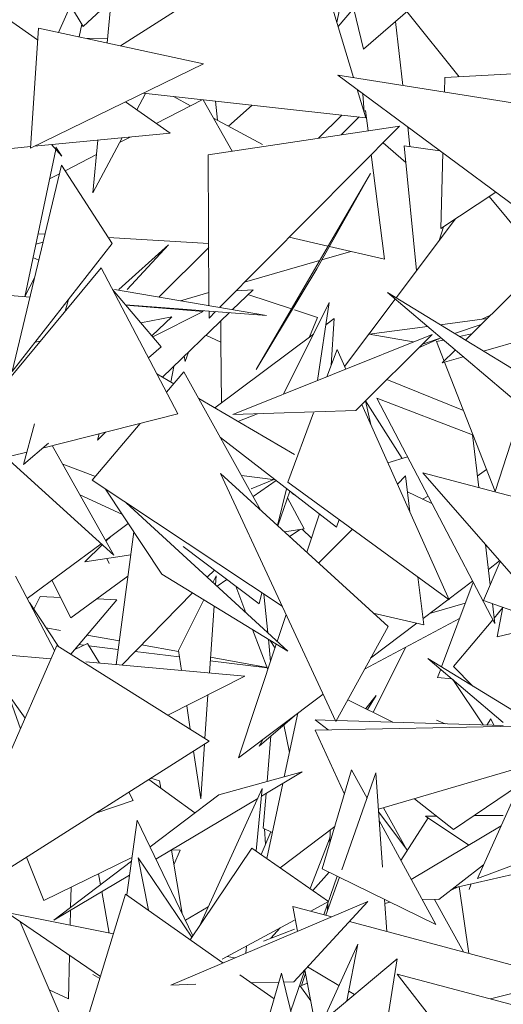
# Model space of a CAD drawing. Header units: metres. Extents: x -14.5 to 13.1, y -18.9 to 3.3.
# Tile 192 of 216: x 11.8482 to 11.918, y 2.5863 to 2.7285. Entities that reach past the tile are written whole.
import ezdxf

# ---------------------------------------------------------------- set-up
doc = ezdxf.new("R2010")
doc.units = ezdxf.units.M
doc.layers.add('G-IMPT', color=7, linetype='Continuous', lineweight=5)
doc.layers.add('L-PLNT', color=7, linetype='Continuous', lineweight=5, true_color=0x005900)

# ---------------------------------------------------------------- blocks, each defined once
blk = doc.blocks.new('ÁRVORES ORNAMENTAIS - Pequeno e Médio Porte - Ipê-roxo-2940656-CORTE_CALÇADA')
at = {"layer": 'G-IMPT', "color": 253, "true_color": 0xaaaaaa}
for p, q in [((8.21709, 2.72424), (8.24487, 2.74834)), ((8.17307, 2.72665), (8.1799, 2.74221)), ((8.19139, 2.74135), (8.17663, 2.72751)), ((8.20904, 2.74197), (8.18198, 2.72472)), ((8.20904, 2.74197), (8.21565, 2.72012)), ((8.21278, 2.7418), (8.21709, 2.72424)), ((8.15749, 2.73441), (8.17004, 2.72557)), ((8.21454, 2.73462), (8.21324, 2.72808)), ((8.18065, 2.73127), (8.18007, 2.72513)), ((8.17477, 2.73052), (8.17663, 2.72751)), ((8.2134, 2.72753), (8.21565, 2.73011)), ((8.23089, 2.72023), (8.22332, 2.72965)), ((8.22277, 2.71899), (8.2217, 2.72824)), ((8.17015, 2.72728), (8.16903, 2.70996)), ((8.17015, 2.72728), (8.194, 2.72213)), ((8.17605, 2.726), (8.17643, 2.72783)), ((8.18014, 2.72583), (8.17717, 2.72576)), ((8.16903, 2.70996), (8.194, 2.72213)), ((8.2288, 2.72012), (8.24454, 2.72097)), ((8.25216, 2.69173), (8.21337, 2.72048)), ((8.25507, 2.71384), (8.21337, 2.72048)), ((8.2288, 2.72012), (8.22874, 2.71803)), ((8.21616, 2.71841), (8.2174, 2.71434)), ((8.18272, 2.71663), (8.18916, 2.71209)), ((8.18561, 2.71782), (8.18437, 2.71547)), ((8.2174, 2.71434), (8.18525, 2.71786)), ((8.19379, 2.71693), (8.18717, 2.71349)), ((8.19211, 2.71606), (8.18966, 2.71738)), ((8.19814, 2.70952), (8.19391, 2.71691)), ((8.1957, 2.71672), (8.19599, 2.71397)), ((8.21717, 2.71519), (8.21699, 2.71775)), ((8.20099, 2.71614), (8.19757, 2.71311)), ((8.21775, 2.71244), (8.21737, 2.71539)), ((8.20251, 2.71045), (8.19542, 2.71427)), ((8.21395, 2.71472), (8.21059, 2.71137)), ((8.21643, 2.71445), (8.21387, 2.71186)), ((8.19467, 2.709), (8.22225, 2.71311)), ((8.1963, 2.68695), (8.22225, 2.71311)), ((8.22378, 2.71018), (8.22346, 2.713)), ((8.16957, 2.71022), (8.18916, 2.71209)), ((8.18223, 2.71143), (8.17803, 2.70348)), ((8.17875, 2.7111), (8.17803, 2.70348)), ((8.18341, 2.71154), (8.18187, 2.71074)), ((8.15388, 2.70873), (8.16904, 2.71017)), ((8.16819, 2.6885), (8.17265, 2.70977)), ((8.17353, 2.7088), (8.17202, 2.71046)), ((8.17353, 2.7088), (8.17268, 2.71008)), ((8.22319, 2.70789), (8.21989, 2.71073)), ((8.22473, 2.69226), (8.22295, 2.71029)), ((8.2281, 2.70956), (8.22295, 2.71029)), ((8.17855, 2.70903), (8.17402, 2.70667)), ((8.19477, 2.68721), (8.19467, 2.709)), ((8.22012, 2.6939), (8.21819, 2.70901)), ((8.22852, 2.70925), (8.22824, 2.69836)), ((8.16638, 2.67771), (8.17349, 2.7075)), ((8.18078, 2.69617), (8.17349, 2.7075)), ((8.17319, 2.70624), (8.17175, 2.7055)), ((8.20156, 2.678), (8.21806, 2.7063)), ((8.21036, 2.69253), (8.21806, 2.7063)), ((8.22824, 2.69836), (8.23615, 2.70359)), ((8.2456, 2.69044), (8.2352, 2.70296)), ((8.23035, 2.69976), (8.22178, 2.68834)), ((8.228, 2.69662), (8.22861, 2.6986)), ((8.17111, 2.69753), (8.17009, 2.69759)), ((8.19473, 2.6962), (8.18023, 2.69702)), ((8.21194, 2.6958), (8.20636, 2.69709)), ((8.16638, 2.67771), (8.18078, 2.69617)), ((8.17084, 2.69638), (8.16978, 2.69608)), ((8.18177, 2.68953), (8.18891, 2.696)), ((8.18891, 2.696), (8.18295, 2.68953)), ((8.19473, 2.6956), (8.18754, 2.68844)), ((8.22012, 2.6939), (8.21216, 2.69575)), ((8.16937, 2.69416), (8.17021, 2.69378)), ((8.21526, 2.69503), (8.21108, 2.69382)), ((8.1792, 2.69266), (8.15415, 2.66246)), ((8.19029, 2.67157), (8.1792, 2.69266)), ((8.21073, 2.69372), (8.19991, 2.69059)), ((8.20156, 2.678), (8.21036, 2.69253)), ((8.16819, 2.68851), (8.16963, 2.69131)), ((8.23929, 2.68966), (8.23177, 2.68223)), ((8.15731, 2.68942), (8.16894, 2.68844)), ((8.18786, 2.68127), (8.18085, 2.68953)), ((8.18115, 2.68953), (8.20307, 2.6858)), ((8.19476, 2.6891), (8.19066, 2.68791)), ((8.19816, 2.68663), (8.20114, 2.68951)), ((8.19865, 2.68932), (8.20114, 2.68951)), ((8.2004, 2.6888), (8.20666, 2.68674)), ((8.24662, 2.67314), (8.22053, 2.68911)), ((8.24467, 2.6686), (8.22053, 2.68911)), ((8.17448, 2.68809), (8.17402, 2.68641)), ((8.18273, 2.68731), (8.20307, 2.6858)), ((8.18276, 2.68728), (8.19391, 2.68635)), ((8.20553, 2.67442), (8.21211, 2.68767)), ((8.21045, 2.67641), (8.21211, 2.68767)), ((8.22165, 2.68816), (8.21435, 2.67844)), ((8.18492, 2.68474), (8.18941, 2.68557)), ((8.18651, 2.68286), (8.18941, 2.68557)), ((8.18666, 2.68269), (8.19391, 2.68635)), ((8.18807, 2.67688), (8.19771, 2.6862)), ((8.19478, 2.68542), (8.19478, 2.68642)), ((8.19478, 2.68542), (8.1957, 2.68635)), ((8.20711, 2.68659), (8.21043, 2.68549)), ((8.21043, 2.68549), (8.20927, 2.68268)), ((8.21283, 2.68534), (8.21164, 2.68445)), ((8.21283, 2.68534), (8.2124, 2.67859)), ((8.22813, 2.68445), (8.23492, 2.68535)), ((8.23539, 2.68581), (8.23415, 2.68524)), ((8.23437, 2.68064), (8.25391, 2.68627)), ((8.1965, 2.68503), (8.1965, 2.68195)), ((8.21787, 2.68311), (8.22629, 2.68421)), ((8.23406, 2.68449), (8.2302, 2.68319)), ((8.19433, 2.68293), (8.1965, 2.68195)), ((8.20985, 2.68311), (8.19562, 2.67244)), ((8.22696, 2.68305), (8.19823, 2.67149)), ((8.21595, 2.67205), (8.22696, 2.68305)), ((8.21787, 2.68311), (8.22426, 2.68196)), ((8.22826, 2.68254), (8.22574, 2.68169)), ((8.23093, 2.68274), (8.23267, 2.68312)), ((8.16967, 2.68192), (8.17042, 2.68206)), ((8.18786, 2.68127), (8.18602, 2.67969)), ((8.19646, 2.68195), (8.19659, 2.67317)), ((8.22794, 2.68243), (8.22502, 2.68111)), ((8.2276, 2.68203), (8.22861, 2.68224)), ((8.22871, 2.6792), (8.2276, 2.68203)), ((8.19134, 2.67912), (8.19119, 2.67989)), ((8.19134, 2.67912), (8.19181, 2.68049)), ((8.21325, 2.68089), (8.21179, 2.67694)), ((8.21325, 2.68089), (8.21452, 2.67804)), ((8.23032, 2.68079), (8.22843, 2.67893)), ((8.22843, 2.67893), (8.23148, 2.67981)), ((8.18927, 2.67617), (8.18968, 2.67844)), ((8.23608, 2.66039), (8.22878, 2.67903)), ((8.18969, 2.67592), (8.18724, 2.67736)), ((8.18865, 2.67469), (8.19116, 2.67766)), ((8.19116, 2.67766), (8.20226, 2.65765)), ((8.2315, 2.67207), (8.22045, 2.67654)), ((8.20711, 2.66569), (8.1933, 2.6738)), ((8.21682, 2.67292), (8.22945, 2.64473)), ((8.21811, 2.67004), (8.21734, 2.67344)), ((8.22264, 2.66515), (8.21738, 2.67348)), ((8.2328, 2.66854), (8.21898, 2.67386)), ((8.21898, 2.67386), (8.23601, 2.64132)), ((8.23608, 2.66039), (8.24001, 2.67255)), ((8.19029, 2.67157), (8.17076, 2.66664)), ((8.21595, 2.67205), (8.19823, 2.67149)), ((8.20176, 2.6716), (8.19895, 2.67048)), ((8.20986, 2.67171), (8.20617, 2.66174)), ((8.16959, 2.67015), (8.16798, 2.66427)), ((8.17792, 2.66199), (8.18485, 2.6702)), ((8.17866, 2.66779), (8.17984, 2.66893)), ((8.17894, 2.6687), (8.17866, 2.66779)), ((8.2328, 2.66854), (8.2337, 2.66093)), ((8.1716, 2.66736), (8.16798, 2.66427)), ((8.17214, 2.66699), (8.18102, 2.65117)), ((8.21319, 2.65523), (8.19641, 2.66819)), ((8.16847, 2.66607), (8.15415, 2.66246)), ((8.16547, 2.66531), (8.18102, 2.65117)), ((8.17366, 2.6643), (8.1784, 2.66256)), ((8.22059, 2.6645), (8.22341, 2.66539)), ((8.21308, 2.62715), (8.19645, 2.66296)), ((8.19645, 2.66296), (8.22061, 2.64088)), ((8.20435, 2.66206), (8.19947, 2.66267)), ((8.22312, 2.66261), (8.22196, 2.66144)), ((8.22376, 2.65743), (8.22312, 2.66261)), ((8.25353, 2.65565), (8.22564, 2.66308)), ((8.22564, 2.66308), (8.25304, 2.63162)), ((8.2335, 2.66259), (8.23484, 2.66354)), ((8.17792, 2.66199), (8.20534, 2.6438)), ((8.20413, 2.66209), (8.20086, 2.66076)), ((8.20446, 2.66198), (8.20116, 2.65963)), ((8.22945, 2.64473), (8.20617, 2.66174)), ((8.17613, 2.65989), (8.18227, 2.65704)), ((8.18797, 2.64845), (8.17982, 2.66073)), ((8.20468, 2.65544), (8.20594, 2.66076)), ((8.20471, 2.6554), (8.20645, 2.66044)), ((8.20671, 2.66013), (8.20711, 2.6599)), ((8.22694, 2.65865), (8.2234, 2.6603)), ((8.20613, 2.63732), (8.18281, 2.65874)), ((8.20612, 2.65948), (8.20851, 2.65498)), ((8.2264, 2.65969), (8.2256, 2.65927)), ((8.21073, 2.65713), (8.20889, 2.65159)), ((8.18312, 2.65575), (8.17983, 2.6533)), ((8.21358, 2.65633), (8.21319, 2.65523)), ((8.18392, 2.65456), (8.18139, 2.63536)), ((8.20851, 2.65498), (8.20565, 2.65455)), ((8.20641, 2.65386), (8.20791, 2.65489)), ((8.2082, 2.65493), (8.20958, 2.65365)), ((8.21549, 2.65493), (8.2106, 2.65002)), ((8.1792, 2.65283), (8.16855, 2.64492)), ((8.17937, 2.65268), (8.17686, 2.65023)), ((8.18062, 2.65389), (8.17989, 2.65318)), ((8.23467, 2.65272), (8.23535, 2.64691)), ((8.20201, 2.64413), (8.19105, 2.65244)), ((8.18348, 2.65122), (8.17686, 2.65023)), ((8.18001, 2.6507), (8.18038, 2.64997)), ((8.2368, 2.65027), (8.23438, 2.64465)), ((8.23672, 2.65036), (8.23509, 2.64913)), ((8.18797, 2.64845), (8.20613, 2.63732)), ((8.19555, 2.64903), (8.19453, 2.64798)), ((8.17249, 2.63742), (8.16686, 2.64815)), ((8.17485, 2.64211), (8.1721, 2.64756)), ((8.17485, 2.64211), (8.18307, 2.64814)), ((8.19579, 2.64818), (8.19533, 2.64725)), ((8.19579, 2.64818), (8.19571, 2.6469)), ((8.19595, 2.64668), (8.19737, 2.64765)), ((8.22577, 2.64112), (8.22492, 2.64804)), ((8.23282, 2.64742), (8.22566, 2.64202)), ((8.22834, 2.63506), (8.23289, 2.64728)), ((8.19237, 2.64576), (8.18219, 2.63529)), ((8.19863, 2.64669), (8.20011, 2.64285)), ((8.20201, 2.64413), (8.20239, 2.64576)), ((8.20268, 2.64556), (8.20324, 2.63998)), ((8.16886, 2.64435), (8.17305, 2.63799)), ((8.17042, 2.64521), (8.1695, 2.64338)), ((8.17042, 2.64521), (8.17335, 2.64509)), ((8.18148, 2.64474), (8.17481, 2.63688)), ((8.17861, 2.64487), (8.18148, 2.64474)), ((8.19405, 2.64473), (8.19035, 2.6374)), ((8.22661, 2.64274), (8.23175, 2.64423)), ((8.24493, 2.64093), (8.23438, 2.64465)), ((8.23567, 2.6442), (8.23601, 2.64132)), ((8.1955, 2.64384), (8.19483, 2.63416)), ((8.22577, 2.64112), (8.21849, 2.64281)), ((8.23592, 2.64209), (8.23719, 2.64361)), ((8.2372, 2.64366), (8.23634, 2.63939)), ((8.20591, 2.64259), (8.20462, 2.63871)), ((8.21722, 2.63471), (8.23094, 2.64204)), ((8.22478, 2.64135), (8.2181, 2.63631)), ((8.23006, 2.63512), (8.23573, 2.64186)), ((8.17127, 2.64068), (8.17335, 2.64031)), ((8.20105, 2.64044), (8.20328, 2.63467)), ((8.21308, 2.62715), (8.22061, 2.64088)), ((8.23634, 2.63939), (8.24409, 2.64123)), ((8.17715, 2.63963), (8.18184, 2.63879)), ((8.20334, 2.63904), (8.20366, 2.63582)), ((8.20431, 2.63777), (8.2036, 2.63887)), ((8.1728, 2.63814), (8.16518, 2.62064)), ((8.1728, 2.63814), (8.19481, 2.62432)), ((8.17539, 2.63755), (8.17722, 2.63842)), ((8.17599, 2.63827), (8.17672, 2.63818)), ((8.17722, 2.63842), (8.17898, 2.63558)), ((8.17742, 2.63809), (8.18168, 2.63757)), ((8.18411, 2.63727), (8.19049, 2.63649)), ((8.18504, 2.63822), (8.19037, 2.63726)), ((8.19078, 2.63452), (8.19035, 2.6374)), ((8.20449, 2.63833), (8.19905, 2.62193)), ((8.21847, 2.62849), (8.22317, 2.63789)), ((8.16528, 2.63681), (8.17196, 2.63621)), ((8.177, 2.63576), (8.19996, 2.6337)), ((8.19496, 2.63594), (8.20318, 2.63493)), ((8.19499, 2.63644), (8.20316, 2.63497)), ((8.2387, 2.62871), (8.22637, 2.63627)), ((8.23722, 2.62702), (8.22637, 2.63627)), ((8.22777, 2.63354), (8.22821, 2.6347)), ((8.23006, 2.63512), (8.23287, 2.63228)), ((8.18883, 2.62808), (8.19996, 2.6337)), ((8.22777, 2.63354), (8.22983, 2.63332)), ((8.23435, 2.62667), (8.22996, 2.63321)), ((8.16823, 2.62765), (8.16525, 2.63185)), ((8.16757, 2.62612), (8.16584, 2.63101)), ((8.19462, 2.631), (8.19419, 2.62471)), ((8.21123, 2.63112), (8.19905, 2.62193)), ((8.21481, 2.63031), (8.22131, 2.62707)), ((8.21739, 2.62903), (8.2189, 2.63094)), ((8.21764, 2.6289), (8.2189, 2.63094)), ((8.19207, 2.62605), (8.19155, 2.62945)), ((8.20709, 2.628), (8.202, 2.62361)), ((8.20758, 2.62837), (8.20562, 2.61918)), ((8.21195, 2.62594), (8.21009, 2.62742)), ((8.21009, 2.62742), (8.21299, 2.62733)), ((8.21317, 2.62733), (8.23722, 2.62658)), ((8.22762, 2.62735), (8.22888, 2.62684)), ((8.23547, 2.62757), (8.23488, 2.62665)), ((8.23587, 2.62662), (8.23547, 2.62757)), ((8.20558, 2.62669), (8.20637, 2.62269)), ((8.21011, 2.6259), (8.23919, 2.62647)), ((8.21432, 2.61666), (8.21011, 2.6259)), ((8.19481, 2.62432), (8.16509, 2.60548)), ((8.20259, 2.6246), (8.202, 2.62361)), ((8.20316, 2.6185), (8.20371, 2.62508)), ((8.19359, 2.61599), (8.19254, 2.62288)), ((8.19413, 2.62389), (8.19359, 2.61599)), ((8.21112, 2.60591), (8.21536, 2.62017)), ((8.21536, 2.62017), (8.21759, 2.61608)), ((8.21923, 2.61449), (8.24043, 2.62075)), ((8.24055, 2.62017), (8.23352, 2.60452)), ((8.19275, 2.61398), (8.18609, 2.61879)), ((8.18639, 2.61898), (8.18763, 2.61859)), ((8.18781, 2.61756), (8.18763, 2.61859)), ((8.19618, 2.6166), (8.2082, 2.61988)), ((8.2082, 2.61988), (8.20235, 2.61638)), ((8.21396, 2.60575), (8.21887, 2.61974)), ((8.21887, 2.61974), (8.2198, 2.60613)), ((8.19338, 2.59761), (8.20246, 2.61749)), ((8.20156, 2.60847), (8.20246, 2.61749)), ((8.20541, 2.61822), (8.2031, 2.6074)), ((8.23005, 2.61155), (8.23959, 2.61804)), ((8.18384, 2.61578), (8.17843, 2.61394)), ((8.18384, 2.61578), (8.18321, 2.61697)), ((8.19618, 2.6166), (8.18627, 2.60905)), ((8.20181, 2.61606), (8.18712, 2.60728)), ((8.2026, 2.61176), (8.20302, 2.61678)), ((8.23005, 2.61155), (8.22443, 2.61602)), ((8.21997, 2.61471), (8.22339, 2.60852)), ((8.1844, 2.61293), (8.18291, 2.60212)), ((8.19245, 2.59623), (8.1844, 2.61293)), ((8.21926, 2.61414), (8.22331, 2.60868)), ((8.21934, 2.61285), (8.2275, 2.59785)), ((8.22639, 2.61325), (8.22248, 2.60708)), ((8.22759, 2.61351), (8.22602, 2.61349)), ((8.23225, 2.60931), (8.22602, 2.61349)), ((8.23722, 2.61361), (8.23302, 2.61357)), ((8.2026, 2.61176), (8.20389, 2.61112)), ((8.20277, 2.61167), (8.20293, 2.60945)), ((8.21294, 2.61201), (8.20506, 2.60603)), ((8.21227, 2.61151), (8.21221, 2.60956)), ((8.22396, 2.60436), (8.23693, 2.6121)), ((8.20229, 2.60796), (8.20369, 2.61122)), ((8.21224, 2.61048), (8.20936, 2.60304)), ((8.1909, 2.59944), (8.18934, 2.6086)), ((8.19063, 2.60861), (8.1894, 2.60864)), ((8.1897, 2.60646), (8.19063, 2.60861)), ((8.20096, 2.60889), (8.19206, 2.59565)), ((8.20096, 2.60889), (8.21204, 2.60118)), ((8.17092, 2.6013), (8.16844, 2.6076)), ((8.17092, 2.6013), (8.18365, 2.60752)), ((8.18453, 2.60749), (8.18602, 2.59992)), ((8.18453, 2.60749), (8.19231, 2.59602)), ((8.18358, 2.60699), (8.17239, 2.59847)), ((8.21112, 2.60591), (8.2275, 2.59785)), ((8.22796, 2.60145), (8.23439, 2.60646)), ((8.23352, 2.60452), (8.23884, 2.60648)), ((8.1833, 2.605), (8.17239, 2.59847)), ((8.17912, 2.6036), (8.17883, 2.60517)), ((8.20978, 2.60275), (8.21212, 2.60541)), ((8.21135, 2.59927), (8.21326, 2.60485)), ((8.21165, 2.59919), (8.21359, 2.60469)), ((8.23859, 2.60506), (8.23015, 2.60315)), ((8.17487, 2.60323), (8.1748, 2.60031)), ((8.22973, 2.60282), (8.23074, 2.60329)), ((8.2309, 2.60332), (8.23227, 2.59368)), ((8.2326, 2.60371), (8.23234, 2.60291)), ((8.1775, 2.58503), (8.18273, 2.60224)), ((8.18038, 2.59662), (8.1793, 2.6026)), ((8.19679, 2.59232), (8.18273, 2.60224)), ((8.22012, 2.60148), (8.22044, 2.59684)), ((8.22553, 2.60149), (8.22796, 2.60145)), ((8.2177, 2.60118), (8.18924, 2.58912)), ((8.19136, 2.59849), (8.19466, 2.60042)), ((8.20688, 2.60046), (8.21248, 2.59897)), ((8.20688, 2.60046), (8.20755, 2.59688)), ((8.20701, 2.58959), (8.2177, 2.60118)), ((8.20946, 2.59977), (8.21204, 2.60118)), ((8.21192, 2.60092), (8.21188, 2.59983)), ((8.22094, 2.60108), (8.22016, 2.6009)), ((8.2273, 2.60146), (8.23149, 2.59389)), ((8.17912, 2.59034), (8.1656, 2.59957)), ((8.18099, 2.5965), (8.1656, 2.59957)), ((8.17479, 2.5999), (8.17474, 2.59775)), ((8.17358, 2.58407), (8.16753, 2.59825)), ((8.19668, 2.59283), (8.20711, 2.5985)), ((8.20371, 2.59586), (8.20504, 2.59737)), ((8.21503, 2.59829), (8.24641, 2.58991)), ((8.20264, 2.59544), (8.20711, 2.5972)), ((8.20007, 2.59371), (8.20018, 2.59473)), ((8.21624, 2.59502), (8.21118, 2.58391)), ((8.21624, 2.59502), (8.21468, 2.58684)), ((8.17463, 2.5934), (8.17448, 2.58714)), ((8.19845, 2.59302), (8.19741, 2.59323)), ((8.22192, 2.59289), (8.2029, 2.577)), ((8.20898, 2.59173), (8.21353, 2.58907)), ((8.22192, 2.59289), (8.2192, 2.57545)), ((8.17799, 2.59064), (8.17903, 2.59006)), ((8.20522, 2.59085), (8.19601, 2.55857)), ((8.20416, 2.58712), (8.19923, 2.59059)), ((8.20767, 2.58099), (8.20522, 2.59085)), ((8.2066, 2.58539), (8.20861, 2.59127)), ((8.2081, 2.58906), (8.2087, 2.59078)), ((8.2086, 2.59132), (8.21016, 2.58307)), ((8.2452, 2.5607), (8.22194, 2.5907)), ((8.22194, 2.5907), (8.25447, 2.58205)), ((8.19288, 2.58922), (8.18924, 2.58912)), ((8.20484, 2.58953), (8.20088, 2.58943)), ((8.20701, 2.58959), (8.20554, 2.58955)), ((8.20945, 2.58683), (8.20786, 2.58907)), ((8.2081, 2.58906), (8.20897, 2.58938)), ((8.24641, 2.58991), (8.23541, 2.58712)), ((8.17448, 2.58714), (8.17172, 2.58843)), ((8.21494, 2.58824), (8.21577, 2.58775))]:
    blk.add_line(p, q, dxfattribs=at)

msp = doc.modelspace()

# ---------------------------------------------------------------- block references
at = {"layer": 'L-PLNT', "color": 253, "true_color": 0xaaaaaa}
msp.add_blockref('ÁRVORES ORNAMENTAIS - Pequeno e Médio Porte - Ipê-roxo-2940656-CORTE_CALÇADA', (3.68079, 0), dxfattribs=at)

doc.saveas('drawing.dxf')
